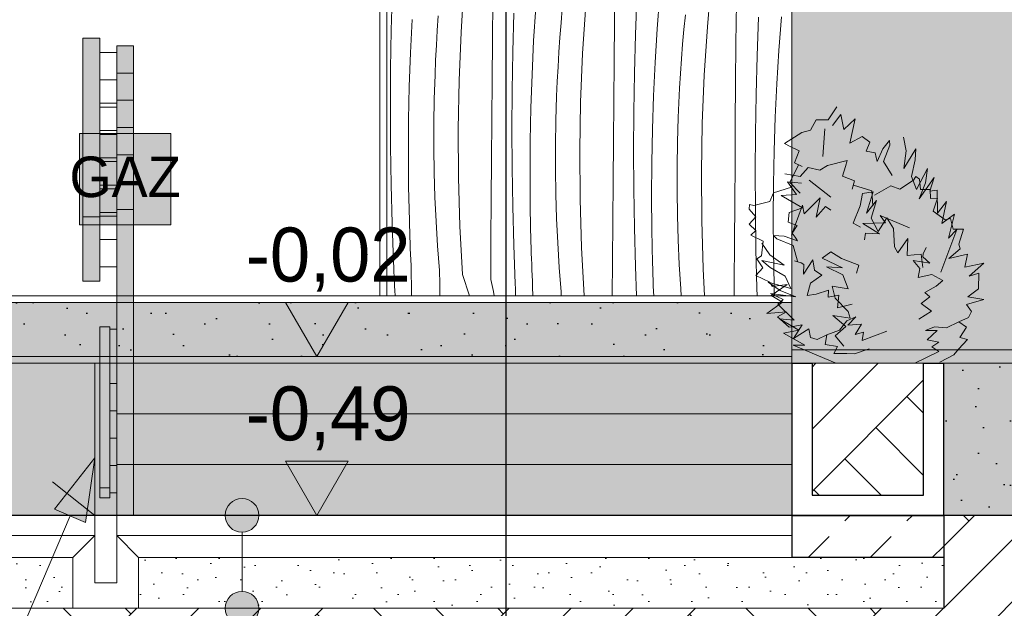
# Model space of a CAD drawing. Extents: x -366324 to -207045, y 68808 to 138616.
# Tile 53 of 170: x -303219 to -300302, y 78245 to 79986. Entities that reach past the tile are written whole.
import ezdxf

# ---------------------------------------------------------------- set-up
doc = ezdxf.new("R2010")
doc.units = 0
doc.header["$MEASUREMENT"] = 0
doc.linetypes.add('Dashed', pattern=[564.444447, 282.222223, -282.222223])
doc.linetypes.add('Przerywana', pattern=[320, 160, -160])
for name, color, linetype in [('A-Opisy', 7, 'Continuous'), ('Arch opisy', 7, 'Continuous'), ('Arch wymiary', 7, 'Continuous')]:
    doc.layers.add(name, color=color, linetype=linetype)
for name, color, linetype, lineweight in [('A-Opisy_Nr_Pióra__21', 7, 'Continuous', 9), ('Arch balustrady_Nr_Pióra__5', 7, 'Continuous', 13), ('Arch IS_Nr_Pióra__21', 7, 'Continuous', 9), ('Arch kolorystyka_Nr_Pióra__1', 7, 'Continuous', 25), ('Arch kolorystyka_Nr_Pióra__41', 7, 'Continuous', 15), ('Arch opisy_Nr_Pióra__1', 7, 'Continuous', 25), ('Arch opisy_Nr_Pióra__21', 7, 'Continuous', 9), ('Arch schody_Nr_Pióra__1', 7, 'Continuous', 25), ('Arch schody_Nr_Pióra__21', 7, 'Continuous', 9), ('Arch wymiary_Nr_Pióra__21', 7, 'Continuous', 9), ('arch wypelnienia_Nr_Pióra__100', 2, 'Continuous', 25), ('arch wypelnienia_Nr_Pióra__21', 7, 'Continuous', 9), ('Arch ściany zewnętrzne_Nr_Pióra__21', 7, 'Continuous', 9), ('INWENT TEREN_Nr_Pióra__1', 7, 'Continuous', 25)]:
    doc.layers.add(name, color=color, linetype=linetype, lineweight=lineweight)
for name, color, linetype, lineweight, true_color in [('Arch kolorystyka_Nr_Pióra__22', 7, 'Continuous', 9, 0x7f7f7f), ('Arch kolorystyka_Nr_Pióra__81', 7, 'Continuous', 9, 0x5d5d5d), ('Arch teren_Nr_Pióra__2', 7, 'Continuous', 13, 0x7f7f7f), ('arch wypelnienia_Nr_Pióra__2', 7, 'Continuous', 13, 0x7f7f7f), ('Arch zieleń_Nr_Pióra__4', 7, 'Continuous', 9, 0x029e21)]:
    doc.layers.add(name, color=color, linetype=linetype, lineweight=lineweight, true_color=true_color)
doc.styles.add('GENERATED_STYLE_1', font='txt')
doc.styles.add('GENERATED_STYLE_4', font='txt')
doc.dimstyles.new('GENERATED_STYLE__7', dxfattribs={"dimtxt": 0.18, "dimasz": 182.4, "dimexe": 0.18, "dimexo": 0.0625, "dimgap": 0.09, "dimtad": 0, "dimtih": 1, "dimtoh": 1, "dimdec": 4, "dimzin": 0, "dimdsep": 46, "dimcen": 0.09, "dimadec": 0, "dimazin": 0, "dimtfac": 1, "dimtdec": 4, "dimtmove": 0, "dimatfit": 3, "dimldrblk": 'ARROWHEAD_11', "dimfxl": 0, "dimtolj": 1, "dimtzin": 0, "dimarcsym": 0})
pattern_1 = [(45, (0, 0), (-275.77163, 275.77163), []), (45, (-91.9, 91.9), (-551.5433, 551.5433), []), (45, (-183.85, 183.85), (-551.5433, 551.5433), []), (135, (-275.77, 275.77), (91.92388, 91.92388), [390, -390])]
pattern_2 = [(45, (0, 200), (-63.63961, 63.63961), [0, -60, 0, -90]), (110, (200, 200), (84.572336, 30.781813), [0, -44, 0, -76])]
pattern_3 = [(45, (0, 300), (-95.459415, 95.459415), [0, -90, 0, -135]), (110, (300, 300), (126.858504, 46.17272), [0, -66, 0, -114])]

# ---------------------------------------------------------------- blocks, each defined once
blk = doc.blocks.new('*X14')
at = {"layer": 'Arch kolorystyka_Nr_Pióra__22', "linetype": 'Continuous'}
for p, q in [((-301911.4, 79949.4), (-301902.1, 80092.5)), ((-301457.1, 79980.5), (-301456, 80098.5)), ((-301181.7, 79965.5), (-301169.1, 80108.4)), ((-302118, 79955.2), (-302114.9, 80069.7)), ((-301818.3, 79926), (-301817.3, 80044)), ((-301394.5, 79942.6), (-301390.2, 80057)), ((-301330, 79959.1), (-301322.7, 80058)), ((-301096.9, 79917), (-301095.8, 80035)), ((-301757.8, 79891.7), (-301754.7, 80006.1)), ((-301696.3, 79923.7), (-301690.2, 80022.6)), ((-301615.1, 79977.4), (-301611.3, 80020.7)), ((-301551.2, 79885.9), (-301541.9, 80029)), ((-302061.2, 79888.2), (-302056.5, 79987.2)), ((-301981.7, 79954.1), (-301978.7, 79997.5)), ((-301618.5, 79934), (-301615.1, 79977.4)), ((-301458.1, 79862.5), (-301457.1, 79980.5)), ((-301251.1, 79957.2), (-301246.9, 80000.5)), ((-301034.3, 79879.1), (-301030, 79993.5)), ((-300969.8, 79895.6), (-300962.4, 79994.5)), ((-302119.9, 79840.8), (-302118, 79955.2)), ((-301984.3, 79910.6), (-301981.7, 79954.1)), ((-301917.2, 79806), (-301911.4, 79949.4)), ((-301336.1, 79860.2), (-301330, 79959.1)), ((-301254.9, 79913.9), (-301251.1, 79957.2)), ((-301191, 79822.3), (-301181.7, 79965.5)), ((-301819.3, 79808), (-301818.3, 79926)), ((-301701, 79824.7), (-301696.3, 79923.7)), ((-301621.5, 79890.5), (-301618.5, 79934)), ((-301397.6, 79828.2), (-301394.5, 79942.6)), ((-301097.9, 79799), (-301096.9, 79917)), ((-302064.5, 79789.1), (-302061.2, 79888.2)), ((-301986.6, 79867.1), (-301984.3, 79910.6)), ((-301759.7, 79777.3), (-301757.8, 79891.7)), ((-301624.1, 79847.1), (-301621.5, 79890.5)), ((-301258.3, 79870.5), (-301254.9, 79913.9)), ((-300975.9, 79796.7), (-300969.8, 79895.6)), ((-301988.4, 79823.7), (-301986.6, 79867.1)), ((-301557, 79742.5), (-301551.2, 79885.9)), ((-301459.1, 79744.5), (-301458.1, 79862.5)), ((-301340.8, 79761.1), (-301336.1, 79860.2)), ((-301261.3, 79827), (-301258.3, 79870.5)), ((-301037.4, 79764.7), (-301034.3, 79879.1)), ((-302120.6, 79726.3), (-302119.9, 79840.8)), ((-301626.4, 79803.6), (-301624.1, 79847.1)), ((-301399.5, 79713.7), (-301397.6, 79828.2)), ((-301990.6, 79751.2), (-301988.4, 79823.7)), ((-301919.7, 79662.6), (-301917.2, 79806)), ((-301820.2, 79689.9), (-301819.3, 79808)), ((-301704.3, 79725.6), (-301701, 79824.7)), ((-301628.2, 79760.1), (-301626.4, 79803.6)), ((-301263.9, 79783.6), (-301261.3, 79827)), ((-301196.8, 79679), (-301191, 79822.3)), ((-301098.9, 79680.9), (-301097.9, 79799)), ((-302066.5, 79690), (-302064.5, 79789.1)), ((-301760.4, 79662.8), (-301759.7, 79777.3)), ((-301266.2, 79740.1), (-301263.9, 79783.6)), ((-300980.6, 79697.6), (-300975.9, 79796.7)), ((-301991.7, 79678.8), (-301990.6, 79751.2)), ((-301630.4, 79687.7), (-301628.2, 79760.1)), ((-301559.5, 79599.1), (-301557, 79742.5)), ((-301460, 79626.4), (-301459.1, 79744.5)), ((-301344.1, 79662.1), (-301340.8, 79761.1)), ((-301039.3, 79650.2), (-301037.4, 79764.7)), ((-302120.1, 79611.8), (-302120.6, 79726.3)), ((-301706.3, 79626.5), (-301704.3, 79725.6)), ((-301400.2, 79599.3), (-301399.5, 79713.7)), ((-301268, 79696.6), (-301266.2, 79740.1)), ((-302067.2, 79590.8), (-302066.5, 79690)), ((-301821.1, 79571.9), (-301820.2, 79689.9)), ((-301631.5, 79615.3), (-301630.4, 79687.7)), ((-301270.2, 79624.2), (-301268, 79696.6)), ((-300983.9, 79598.6), (-300980.6, 79697.6)), ((-301991.7, 79606.4), (-301991.7, 79678.8)), ((-301918.9, 79519.2), (-301919.7, 79662.6)), ((-301759.9, 79548.3), (-301760.4, 79662.8)), ((-301346.1, 79562.9), (-301344.1, 79662.1)), ((-301199.3, 79535.6), (-301196.8, 79679)), ((-301099.8, 79562.9), (-301098.9, 79680.9)), ((-301707, 79527.3), (-301706.3, 79626.5)), ((-301460.9, 79508.4), (-301460, 79626.4)), ((-301271.3, 79551.8), (-301270.2, 79624.2)), ((-301040, 79535.8), (-301039.3, 79650.2)), ((-302118.4, 79497.4), (-302120.1, 79611.8)), ((-301990.6, 79533.9), (-301991.7, 79606.4)), ((-301631.5, 79542.8), (-301631.5, 79615.3)), ((-301558.7, 79455.6), (-301559.5, 79599.1)), ((-301399.7, 79484.8), (-301400.2, 79599.3)), ((-300985.9, 79499.4), (-300983.9, 79598.6)), ((-302066.5, 79491.7), (-302067.2, 79590.8)), ((-301822, 79453.9), (-301821.1, 79571.9)), ((-301758.2, 79433.9), (-301759.9, 79548.3)), ((-301630.4, 79470.4), (-301631.5, 79542.8)), ((-301346.8, 79463.8), (-301346.1, 79562.9)), ((-301271.3, 79479.3), (-301271.3, 79551.8)), ((-301100.7, 79444.9), (-301099.8, 79562.9)), ((-301988.5, 79461.5), (-301990.6, 79533.9)), ((-301914.6, 79375.8), (-301918.9, 79519.2)), ((-301706.3, 79428.2), (-301707, 79527.3)), ((-301461.8, 79390.4), (-301460.9, 79508.4)), ((-301198.5, 79392.1), (-301199.3, 79535.6)), ((-301039.5, 79421.3), (-301040, 79535.8)), ((-302115.4, 79382.9), (-302118.4, 79497.4)), ((-302064.4, 79392.6), (-302066.5, 79491.7)), ((-301398, 79370.3), (-301399.7, 79484.8)), ((-301270.2, 79406.9), (-301271.3, 79479.3)), ((-300986.6, 79400.3), (-300985.9, 79499.4)), ((-301985.2, 79389.1), (-301988.5, 79461.5)), ((-301822.8, 79335.8), (-301822, 79453.9)), ((-301628.3, 79398), (-301630.4, 79470.4)), ((-301554.4, 79312.2), (-301558.7, 79455.6)), ((-301346.1, 79364.7), (-301346.8, 79463.8)), ((-301755.2, 79319.4), (-301758.2, 79433.9)), ((-301704.2, 79329.1), (-301706.3, 79428.2)), ((-301101.6, 79326.8), (-301100.7, 79444.9)), ((-301037.8, 79306.8), (-301039.5, 79421.3)), ((-302063.9, 79375.9), (-302064.4, 79392.6)), ((-301625, 79325.6), (-301628.3, 79398)), ((-301462.6, 79272.3), (-301461.8, 79390.4)), ((-301268.1, 79334.5), (-301270.2, 79406.9)), ((-301194.2, 79248.7), (-301198.5, 79392.1)), ((-300985.9, 79301.2), (-300986.6, 79400.3)), ((-302111.3, 79268.5), (-302115.4, 79382.9)), ((-302063.4, 79359.3), (-302063.9, 79375.9)), ((-301980.9, 79316.8), (-301985.2, 79389.1)), ((-301906.9, 79232.5), (-301914.6, 79375.8)), ((-301395, 79255.9), (-301398, 79370.3)), ((-301344, 79265.6), (-301346.1, 79364.7)), ((-302062.9, 79342.6), (-302063.4, 79359.3)), ((-302062.3, 79326), (-302062.9, 79342.6)), ((-301823.5, 79217.8), (-301822.8, 79335.8)), ((-301264.8, 79262.1), (-301268.1, 79334.5)), ((-302061.7, 79309.3), (-302062.3, 79326)), ((-302061, 79292.7), (-302061.7, 79309.3)), ((-301975.4, 79244.6), (-301980.9, 79316.8)), ((-301751.1, 79205), (-301755.2, 79319.4)), ((-301703.7, 79312.4), (-301704.2, 79329.1)), ((-301703.2, 79295.8), (-301703.7, 79312.4)), ((-301620.7, 79253.3), (-301625, 79325.6)), ((-301546.8, 79169.6), (-301554.4, 79312.2)), ((-301102.4, 79208.8), (-301101.6, 79326.8)), ((-301034.8, 79192.4), (-301037.8, 79306.8)), ((-302060.3, 79276.1), (-302061, 79292.7)), ((-302059.5, 79259.4), (-302060.3, 79276.1)), ((-301702.7, 79279.1), (-301703.2, 79295.8)), ((-301702.1, 79262.5), (-301702.7, 79279.1)), ((-300983.8, 79202), (-300985.9, 79301.2)), ((-302110.7, 79254.5), (-302111.3, 79268.5)), ((-302110.1, 79240.5), (-302110.7, 79254.5)), ((-302058.5, 79173.7), (-302059.5, 79259.4)), ((-301974.6, 79204.6), (-301975.4, 79244.6)), ((-301701.4, 79245.8), (-301702.1, 79262.5)), ((-301700.8, 79229.2), (-301701.4, 79245.8)), ((-301615.2, 79181.1), (-301620.7, 79253.3)), ((-301463.2, 79169.6), (-301462.6, 79272.3)), ((-301391.9, 79169.6), (-301395, 79255.9)), ((-301343.5, 79248.9), (-301344, 79265.6)), ((-301343, 79232.3), (-301343.5, 79248.9)), ((-301260.5, 79189.8), (-301264.8, 79262.1)), ((-301190, 79169.6), (-301194.2, 79248.7)), ((-302109.5, 79226.5), (-302110.1, 79240.5)), ((-302108.8, 79212.5), (-302109.5, 79226.5)), ((-301906.9, 79232.5), (-301886.6, 79169.6)), ((-301823.5, 79217.8), (-301815.4, 79181.9)), ((-301700.1, 79212.5), (-301700.8, 79229.2)), ((-301342.5, 79215.6), (-301343, 79232.3)), ((-301341.9, 79199), (-301342.5, 79215.6)), ((-302108.2, 79198.4), (-302108.8, 79212.5)), ((-302107.5, 79184.4), (-302108.2, 79198.4)), ((-301973.7, 79169.6), (-301974.6, 79204.6)), ((-301750.5, 79191), (-301751.1, 79205)), ((-301749.9, 79177), (-301750.5, 79191)), ((-301699.3, 79195.9), (-301700.1, 79212.5)), ((-301699, 79169.6), (-301699.3, 79195.9)), ((-301341.2, 79182.3), (-301341.9, 79199)), ((-301258.9, 79169.6), (-301260.5, 79189.8)), ((-301102.6, 79169.6), (-301102.4, 79208.8)), ((-301034, 79169.6), (-301034.8, 79192.4)), ((-300983.3, 79185.4), (-300983.8, 79202)), ((-302106.8, 79170.4), (-302107.5, 79184.4)), ((-302106.7, 79169.6), (-302106.8, 79170.4)), ((-302058.4, 79169.6), (-302058.5, 79173.7)), ((-301815.4, 79181.9), (-301812.8, 79169.6)), ((-301749.6, 79169.6), (-301749.9, 79177)), ((-301615, 79169.6), (-301615.2, 79181.1)), ((-301340.7, 79169.6), (-301341.2, 79182.3)), ((-300982.8, 79169.6), (-300983.3, 79185.4))]:
    blk.add_line(p, q, dxfattribs=at)
blk = doc.blocks.new('Wypełnienie_7')
at = {"layer": 'Arch kolorystyka_Nr_Pióra__22', "linetype": 'Dashed'}
blk.add_blockref('*X14', (0, 0), dxfattribs=at)
blk = doc.blocks.new('Linia_10', base_point=(-302560.1, 78519.6))
at = {"layer": 'Arch opisy_Nr_Pióra__21', "linetype": 'Continuous'}
for points in [[(-302510.1, 78519.6), (-302513.9, 78538.7), (-302524.8, 78554.9), (-302541, 78565.8), (-302560.1, 78569.6), (-302579.2, 78565.8), (-302595.5, 78554.9), (-302606.3, 78538.7), (-302610.1, 78519.6), (-302606.3, 78500.4), (-302595.5, 78484.2), (-302579.2, 78473.4), (-302560.1, 78469.6), (-302541, 78473.4), (-302524.8, 78484.2), (-302513.9, 78500.4)], [(-302510.1, 78244.6), (-302513.9, 78263.7), (-302524.8, 78279.9), (-302541, 78290.8), (-302560.1, 78294.6), (-302579.2, 78290.8), (-302595.5, 78279.9), (-302606.3, 78263.7), (-302610.1, 78244.6), (-302606.3, 78225.4), (-302595.5, 78209.2), (-302579.2, 78198.4), (-302560.1, 78194.6), (-302541, 78198.4), (-302524.8, 78209.2), (-302513.9, 78225.4)]]:
    blk.add_hatch(color=256, dxfattribs=at).paths.add_polyline_path(points, flags=0)
blk.add_line((-302560.1, 78469.6), (-302560.1, 78294.6), dxfattribs=at)
for centre in [(-302560.1, 78519.6), (-302560.1, 78244.6)]:
    blk.add_circle(centre, 50, dxfattribs=at)
blk = doc.blocks.new('Linia_20', base_point=(-303781.9, 76844.1))
at = {"layer": 'A-Opisy_Nr_Pióra__21', "linetype": 'Continuous'}
blk.add_hatch(color=256, dxfattribs=at).paths.add_polyline_path([(-302996.4, 78690), (-303023.5, 78498.8), (-303115.5, 78537.9)], flags=0)
for p, q in [((-302996.4, 78690), (-303115.5, 78537.9)), ((-302996.4, 78690), (-303023.5, 78498.8)), ((-303781.9, 76844.1), (-303069.5, 78518.3)), ((-303023.5, 78498.8), (-303115.5, 78537.9))]:
    blk.add_line(p, q, dxfattribs=at)
blk = doc.blocks.new('Wymiary_7', base_point=(-302338.6, 78989.6))
at = {"layer": 'Arch wymiary_Nr_Pióra__21', "linetype": 'Continuous'}
blk.add_hatch(color=256, dxfattribs=at).paths.add_polyline_path([(-302338.6, 78989.6), (-302431.4, 79149.6), (-302245.8, 79149.6)], flags=0)
for p, q in [((-302338.6, 78989.6), (-302431.4, 79149.6)), ((-302431.4, 79149.6), (-302245.8, 79149.6)), ((-302245.8, 79149.6), (-302338.6, 78989.6)), ((-302338.6, 78989.6), (-302458.6, 78989.6)), ((-302338.6, 78989.6), (-302218.6, 78989.6))]:
    blk.add_line(p, q, dxfattribs=at)
at = {"layer": 'Arch wymiary_Nr_Pióra__21', "insert": (-302548.7, 79181.6), "char_height": 160, "attachment_point": 7, "style": 'GENERATED_STYLE_1'}
blk.add_mtext('{-0,02}', dxfattribs=at)
blk = doc.blocks.new('Wymiary_8', base_point=(-302338.6, 78519.6))
at = {"layer": 'Arch wymiary_Nr_Pióra__21', "linetype": 'Continuous'}
blk.add_hatch(color=256, dxfattribs=at).paths.add_polyline_path([(-302338.6, 78519.6), (-302431.4, 78679.6), (-302245.8, 78679.6)], flags=0)
for p, q in [((-302338.6, 78519.6), (-302431.4, 78679.6)), ((-302431.4, 78679.6), (-302245.8, 78679.6)), ((-302245.8, 78679.6), (-302338.6, 78519.6)), ((-302338.6, 78519.6), (-302458.6, 78519.6)), ((-302338.6, 78519.6), (-302218.6, 78519.6))]:
    blk.add_line(p, q, dxfattribs=at)
at = {"layer": 'Arch wymiary_Nr_Pióra__21', "insert": (-302548.7, 78711.6), "char_height": 160, "attachment_point": 7, "style": 'GENERATED_STYLE_1'}
blk.add_mtext('{-0,49}', dxfattribs=at)
blk = doc.blocks.new('ARROWHEAD_11')
at = {"color": 0, "linetype": 'Continuous', "lineweight": 0}
blk.add_line((0, 0), (-1, 0), dxfattribs=at)
at = {"color": 0, "linetype": 'Continuous', "lineweight": 0, "const_width": 0.25, "flags": 128}
blk.add_lwpolyline([(-0.125, 0, 1), (0.125, 0, 1)], format="xyb", close=True, dxfattribs=at)

msp = doc.modelspace()

# ---------------------------------------------------------------- hatches: boundary and pattern name
at = {"layer": 'Arch kolorystyka_Nr_Pióra__1', "linetype": 'Continuous'}
h = msp.add_hatch(dxfattribs=at)
h.set_pattern_fill('Carpet', color=256, style=0, pattern_type=2)
h.set_pattern_definition(pattern_3)
h.paths.add_polyline_path([(-300931.4, 78989.6), (-300931.4, 79149.6), (-304661.4, 79149.6), (-304661.4, 78989.6)], flags=0)
h = msp.add_hatch(dxfattribs=at)
h.set_pattern_fill('Carpet', color=256, style=0, pattern_type=2)
h.set_pattern_definition(pattern_3)
h.paths.add_polyline_path([(-300481.4, 78969.6), (-300481.4, 78809.6), (-300481.4, 78519.6), (-297501.4, 78519.6), (-297501.4, 78959.6), (-297366.4, 78959.6), (-297301.4, 78959.6), (-297301.4, 79009.6), (-297546.4, 79009.6), (-297546.4, 78608.8, -0.810981), (-297656.4, 78608.8), (-297656.4, 78809.6), (-297656.4, 78969.6), (-297656.4, 79009.6), (-297901.4, 79009.6), (-297901.4, 78969.6)], flags=0)
at = {"layer": 'Arch kolorystyka_Nr_Pióra__41', "linetype": 'Continuous', "lineweight": 0, "true_color": 0x000000}
for points in [[(-303031.4, 79212.8), (-302981.4, 79212.8), (-302981.4, 79931.3), (-303031.4, 79931.3)], [(-302931.4, 79909.2), (-302881.4, 79909.2), (-302881.4, 78519.6), (-302931.4, 78519.6)], [(-302981.4, 78571.5), (-302951.4, 78571.5), (-302951.4, 79077.9), (-302981.4, 79077.9)]]:
    msp.add_hatch(color=18, dxfattribs=at).paths.add_polyline_path(points, flags=0)
at = {"layer": 'Arch kolorystyka_Nr_Pióra__41', "linetype": 'Continuous'}
msp.add_hatch(color=256, dxfattribs=at).paths.add_polyline_path([(-300931.4, 78969.6), (-297901.4, 78969.6), (-297901.4, 79009.6), (-300931.4, 79009.6)], flags=0)
at = {"layer": 'Arch kolorystyka_Nr_Pióra__81', "linetype": 'Continuous'}
msp.add_hatch(color=256, dxfattribs=at).paths.add_polyline_path([(-298501.4, 79009.6), (-298501.4, 81409.6), (-300931.4, 81409.6), (-300931.4, 79009.6)], flags=0)
at = {"layer": 'Arch kolorystyka_Nr_Pióra__81', "linetype": 'Continuous', "lineweight": 0, "true_color": 0x454545}
for points in [[(-300931.4, 78989.6), (-300931.4, 79149.6), (-304661.4, 79149.6), (-304661.4, 78989.6)], [(-300481.4, 78809.6), (-300481.4, 78519.6), (-297501.4, 78519.6), (-297501.4, 78959.6), (-297366.4, 78959.6), (-297301.4, 78959.6), (-297301.4, 79009.6), (-297546.4, 79009.6), (-297546.4, 78608.8, -0.810981), (-297656.4, 78608.8), (-297656.4, 78809.6), (-297656.4, 78969.6), (-297656.4, 79009.6), (-297901.4, 79009.6), (-297901.4, 78969.6), (-300481.4, 78969.6)], [(-302996.4, 78519.6), (-302931.4, 78519.6), (-302931.4, 78969.6), (-302996.4, 78969.6)]]:
    msp.add_hatch(color=250, dxfattribs=at).paths.add_polyline_path(points, flags=0)
at = {"layer": 'Arch kolorystyka_Nr_Pióra__81', "linetype": 'Continuous', "lineweight": 0, "true_color": 0x171717}
for points in [[(-304196.4, 78519.6), (-304196.4, 78969.6), (-304646.4, 78969.6), (-304646.4, 78519.6), (-306146.4, 78519.6), (-306146.4, 78989.6), (-302996.4, 78989.6), (-302996.4, 78519.6)], [(-302996.4, 78989.6), (-302996.4, 78969.6), (-302931.4, 78969.6), (-302931.4, 78519.6), (-300931.4, 78519.6), (-300931.4, 78989.6), (-302931.4, 78989.6)]]:
    msp.add_hatch(color=250, dxfattribs=at).paths.add_polyline_path(points, flags=0)
at = {"layer": 'Arch teren_Nr_Pióra__2', "linetype": 'Continuous'}
h = msp.add_hatch(dxfattribs=at)
h.set_pattern_fill('Earth', color=256, style=0, pattern_type=2)
h.set_pattern_definition(pattern_1)
h.paths.add_polyline_path([(-300541.4, 78969.6), (-300871.4, 78969.6), (-300871.4, 78579.6), (-300541.4, 78579.6)], flags=0)
h = msp.add_hatch(dxfattribs=at)
h.set_pattern_fill('Earth', color=256, style=0, pattern_type=2)
h.set_pattern_definition(pattern_1)
h.paths.add_polyline_path([(-300481.4, 77719.6), (-291391.4, 77719.6), (-291391.4, 78519.6), (-300481.4, 78519.6)], flags=0)
h = msp.add_hatch(dxfattribs=at)
h.set_pattern_fill('Earth', color=256, style=0, pattern_type=2)
h.set_pattern_definition(pattern_1)
h.paths.add_polyline_path([(-306276.4, 77719.6), (-300481.4, 77719.6), (-300481.4, 78244.6), (-306276.4, 78244.6)], flags=0)
at = {"layer": 'arch wypelnienia_Nr_Pióra__100', "linetype": 'Continuous', "lineweight": 0, "true_color": 0xbfbf00}
msp.add_hatch(color=52, dxfattribs=at).paths.add_polyline_path([(-302771.4, 79649.6), (-303041.4, 79649.6), (-303041.4, 79379.6), (-302771.4, 79379.6)], flags=0)
at = {"layer": 'arch wypelnienia_Nr_Pióra__2', "linetype": 'Continuous'}
h = msp.add_hatch(dxfattribs=at)
h.set_pattern_fill('Cut_Stone', color=256, style=0, pattern_type=2)
h.set_pattern_definition(pattern_2)
h.paths.add_polyline_path([(-303061.4, 78394.6), (-303061.4, 78244.6), (-304196.4, 78244.6), (-304196.4, 78394.6)], flags=0)
h = msp.add_hatch(dxfattribs=at)
h.set_pattern_fill('Cut_Stone', color=256, style=0, pattern_type=2)
h.set_pattern_definition(pattern_2)
h.paths.add_polyline_path([(-302866.4, 78394.6), (-302866.4, 78244.6), (-300931.4, 78244.6), (-300931.4, 78394.6)], flags=0)
at = {"layer": 'arch wypelnienia_Nr_Pióra__21', "linetype": 'Continuous'}
h = msp.add_hatch(dxfattribs=at)
h.set_pattern_fill('Dashed', color=256, style=0, pattern_type=2)
h.set_pattern_definition([(45, (0, 0), (-183.84776, 183.84776), [195, -65]), (45, (1e-14, 183.85), (-183.84776, 183.84776), [195, -65])])
h.paths.add_polyline_path([(-300931.4, 78394.6), (-300481.4, 78394.6), (-300481.4, 78519.6), (-300931.4, 78519.6)], flags=0)
h = msp.add_hatch(dxfattribs=at)
h.set_pattern_fill('Cut_Stone', color=256, style=0, pattern_type=2)
h.set_pattern_definition(pattern_2)
h.paths.add_polyline_path([(-300931.4, 78244.6), (-300481.4, 78244.6), (-300481.4, 78394.6), (-300931.4, 78394.6)], flags=0)

# ---------------------------------------------------------------- linework, layer by layer
at = {"layer": 'Arch balustrady_Nr_Pióra__5', "linetype": 'Continuous'}
for p, q in [((-303031.4, 79212.8), (-303031.4, 79931.3)), ((-303031.4, 79931.3), (-302981.4, 79931.3)), ((-302981.4, 79931.3), (-302981.4, 79212.8)), ((-302981.4, 79889.2), (-302931.4, 79889.2)), ((-302881.4, 79909.2), (-302931.4, 79909.2)), ((-302931.4, 79909.2), (-302931.4, 79424.8)), ((-302881.4, 79424.8), (-302881.4, 79909.2)), ((-302881.4, 79828.5), (-302931.4, 79828.5)), ((-302981.4, 79808.5), (-302931.4, 79808.5)), ((-302881.4, 79747.8), (-302931.4, 79747.8)), ((-302981.4, 79739.2), (-302931.4, 79739.2)), ((-302981.4, 79727.8), (-302931.4, 79727.8)), ((-302981.4, 79658.5), (-302931.4, 79658.5)), ((-302881.4, 79667), (-302931.4, 79667)), ((-302981.4, 79647), (-302931.4, 79647)), ((-302981.4, 79577.8), (-302931.4, 79577.8)), ((-302981.4, 79566.3), (-302931.4, 79566.3)), ((-302881.4, 79586.3), (-302931.4, 79586.3)), ((-302981.4, 79497), (-302931.4, 79497)), ((-302981.4, 79485.6), (-302931.4, 79485.6)), ((-302881.4, 79505.6), (-302931.4, 79505.6)), ((-302881.4, 79424.8), (-302931.4, 79424.8)), ((-302931.4, 79424.8), (-302931.4, 78519.6)), ((-302881.4, 78519.6), (-302881.4, 79424.8)), ((-303031.4, 79402.8), (-302981.4, 79402.8)), ((-302981.4, 79416.3), (-302931.4, 79416.3)), ((-302981.4, 79404.8), (-302931.4, 79404.8)), ((-302981.4, 79335.6), (-302931.4, 79335.6)), ((-302981.4, 79254.8), (-302931.4, 79254.8)), ((-302981.4, 79212.8), (-303031.4, 79212.8)), ((-302981.4, 78571.5), (-302981.4, 79077.9)), ((-302981.4, 79077.9), (-302951.4, 79077.9)), ((-302951.4, 79077.9), (-302951.4, 78571.5)), ((-302951.4, 79070.9), (-302931.4, 79070.9)), ((-302951.4, 78990.1), (-302931.4, 78990.1)), ((-302951.4, 78909.4), (-302931.4, 78909.4)), ((-302951.4, 78828.7), (-302931.4, 78828.7)), ((-302951.4, 78747.9), (-302931.4, 78747.9)), ((-302951.4, 78667.2), (-302931.4, 78667.2)), ((-302981.4, 78601.5), (-302951.4, 78601.5)), ((-302951.4, 78586.5), (-302931.4, 78586.5)), ((-302951.4, 78571.5), (-302981.4, 78571.5)), ((-302931.4, 78519.6), (-302881.4, 78519.6))]:
    msp.add_line(p, q, dxfattribs=at)
at = {"layer": 'Arch IS_Nr_Pióra__21', "linetype": 'Continuous'}
for p, q in [((-303041.4, 79379.6), (-303041.4, 79649.6)), ((-303041.4, 79649.6), (-302771.4, 79649.6)), ((-302771.4, 79649.6), (-302771.4, 79379.6)), ((-302771.4, 79379.6), (-303041.4, 79379.6))]:
    msp.add_line(p, q, dxfattribs=at)
at = {"layer": 'Arch schody_Nr_Pióra__1', "linetype": 'Continuous'}
for p, q in [((-300931.4, 78969.6), (-300871.4, 78969.6)), ((-300931.4, 78969.6), (-300931.4, 78519.6)), ((-300871.4, 78969.6), (-300871.4, 78579.6)), ((-300541.4, 78579.6), (-300541.4, 78969.6)), ((-300541.4, 78969.6), (-300481.4, 78969.6)), ((-300481.4, 78519.6), (-300481.4, 78969.6)), ((-300871.4, 78579.6), (-300541.4, 78579.6)), ((-300931.4, 78519.6), (-300481.4, 78519.6)), ((-300931.4, 78519.6), (-300931.4, 78394.6)), ((-300481.4, 78519.6), (-300481.4, 78244.6)), ((-300481.4, 78394.6), (-300931.4, 78394.6))]:
    msp.add_line(p, q, dxfattribs=at)
at = {"layer": 'Arch schody_Nr_Pióra__21', "linetype": 'Continuous'}
for p, q in [((-304661.4, 79169.6), (-300931.4, 79169.6)), ((-304661.4, 79149.6), (-300931.4, 79149.6)), ((-304646.4, 78989.6), (-300931.4, 78989.6)), ((-300931.4, 78989.6), (-300931.4, 78519.6)), ((-302931.4, 78969.6), (-304196.4, 78969.6)), ((-302996.4, 78969.6), (-302996.4, 78519.6)), ((-302931.4, 78969.6), (-300481.4, 78969.6)), ((-302931.4, 78969.6), (-302931.4, 78519.6)), ((-300871.4, 78969.6), (-300541.4, 78969.6)), ((-300481.4, 78969.6), (-300481.4, 78519.6)), ((-302931.4, 78819.6), (-300931.4, 78819.6)), ((-302931.4, 78669.6), (-300931.4, 78669.6)), ((-304196.4, 78519.6), (-302996.4, 78519.6)), ((-302996.4, 78519.6), (-302931.4, 78519.6)), ((-302996.4, 78319.6), (-302996.4, 78519.6)), ((-302931.4, 78519.6), (-302996.4, 78519.6)), ((-302996.4, 78519.6), (-302996.4, 78319.6)), ((-302931.4, 78519.6), (-302931.4, 78319.6)), ((-301431.4, 78519.6), (-302931.4, 78519.6)), ((-302931.4, 78319.6), (-302931.4, 78519.6)), ((-304196.4, 78459.6), (-302996.4, 78459.6)), ((-303061.4, 78394.6), (-302996.4, 78459.6)), ((-303061.4, 78394.6), (-302996.4, 78459.6)), ((-302866.4, 78394.6), (-302931.4, 78459.6)), ((-300931.4, 78459.6), (-302931.4, 78459.6)), ((-302866.4, 78394.6), (-302931.4, 78459.6)), ((-304196.4, 78394.6), (-303061.4, 78394.6)), ((-303061.4, 78244.6), (-303061.4, 78394.6)), ((-303061.4, 78244.6), (-303061.4, 78394.6)), ((-302996.4, 78369.6), (-302996.4, 78394.6)), ((-302931.4, 78369.6), (-302931.4, 78394.6)), ((-302866.4, 78244.6), (-302866.4, 78394.6)), ((-300931.4, 78394.6), (-302866.4, 78394.6)), ((-302866.4, 78244.6), (-302866.4, 78394.6)), ((-302931.4, 78319.6), (-302996.4, 78319.6)), ((-302996.4, 78319.6), (-302931.4, 78319.6)), ((-304196.4, 78244.6), (-303061.4, 78244.6)), ((-302866.4, 78244.6), (-303061.4, 78244.6)), ((-303061.4, 78244.6), (-302866.4, 78244.6)), ((-300931.4, 78244.6), (-302866.4, 78244.6)), ((-300481.4, 78244.6), (-300931.4, 78244.6))]:
    msp.add_line(p, q, dxfattribs=at)
at = {"layer": 'Arch schody_Nr_Pióra__21', "linetype": 'Przerywana'}
msp.add_line((-302996.4, 78519.6), (-303563.9, 78969.6), dxfattribs=at)
at = {"layer": 'Arch zieleń_Nr_Pióra__4', "linetype": 'Continuous'}
for p, q in [((-300798.4, 79728.1), (-300823.8, 79689.8)), ((-300859.1, 79690.2), (-300876.3, 79659.9)), ((-300823.8, 79689.8), (-300859.1, 79690.2)), ((-300786.7, 79706.3), (-300811.4, 79673.5)), ((-300777.3, 79661.9), (-300786.7, 79706.3)), ((-300743.9, 79692.7), (-300777.3, 79661.9)), ((-300759.9, 79621.4), (-300743.9, 79692.7)), ((-300876.3, 79659.9), (-300901.9, 79652.6)), ((-300840, 79581.5), (-300834, 79663.1)), ((-300901.9, 79652.6), (-300952.8, 79619.8)), ((-300723.5, 79641.2), (-300759.9, 79621.4)), ((-300700.1, 79624.4), (-300723.5, 79641.2)), ((-300711.6, 79597.7), (-300700.1, 79624.4)), ((-300642, 79628.7), (-300661.9, 79604.6)), ((-300641.3, 79615.1), (-300642, 79628.7)), ((-300593, 79598), (-300601.1, 79638.5)), ((-300952.8, 79619.8), (-300936.2, 79611.6)), ((-300936.2, 79611.6), (-300909.8, 79598.8)), ((-300909.8, 79598.8), (-300923.8, 79562.8)), ((-300685, 79592.9), (-300711.6, 79597.7)), ((-300661.9, 79604.6), (-300678.5, 79566.7)), ((-300659.6, 79566.3), (-300641.3, 79615.1)), ((-300563.7, 79603.8), (-300599.2, 79546)), ((-300599.2, 79546), (-300593, 79598)), ((-300566.1, 79571.8), (-300563.7, 79603.8)), ((-300826.1, 79554.6), (-300767.4, 79569.6)), ((-300767.4, 79569.6), (-300772.7, 79551.8)), ((-300682.1, 79578.4), (-300685, 79592.9)), ((-300678.5, 79566.7), (-300682.1, 79578.4)), ((-300634, 79524.9), (-300659.6, 79566.3)), ((-300576.9, 79521.9), (-300566.1, 79571.8)), ((-300912.2, 79557.2), (-300937.1, 79505.1)), ((-300923.8, 79562.8), (-300900.6, 79551.7)), ((-300906.5, 79522.6), (-300882.7, 79548.7)), ((-300882.7, 79548.7), (-300848.9, 79540.7)), ((-300848.9, 79540.7), (-300826.1, 79554.6)), ((-300772.7, 79551.8), (-300781.3, 79523.7)), ((-300530, 79546.5), (-300562.1, 79484.2)), ((-300535.7, 79503.9), (-300530, 79546.5)), ((-300951.9, 79530.1), (-300906.5, 79522.6)), ((-300816.1, 79460.9), (-300880, 79511.9)), ((-300781.3, 79523.7), (-300745.4, 79509.5)), ((-300745.4, 79509.5), (-300753, 79484.9)), ((-300611.9, 79485.2), (-300571.5, 79511.5)), ((-300562.1, 79484.2), (-300576.9, 79521.9)), ((-300571.5, 79511.5), (-300564.5, 79522.5)), ((-300564.5, 79522.5), (-300553.4, 79514.6)), ((-300510, 79519.1), (-300554, 79456.7)), ((-300553.4, 79514.6), (-300550.7, 79484.2)), ((-300522.3, 79478.7), (-300510, 79519.1)), ((-300932.9, 79490.4), (-300985.9, 79473.9)), ((-300917.7, 79469.6), (-300943.8, 79506.7)), ((-300943.8, 79506.7), (-300903, 79502.4)), ((-300937.1, 79505.1), (-300906.4, 79472.7)), ((-300749.2, 79497.2), (-300694, 79480)), ((-300694, 79480), (-300691.2, 79435.4)), ((-300686.1, 79466.8), (-300638, 79494.5)), ((-300638, 79494.5), (-300611.9, 79485.2)), ((-300554, 79456.7), (-300535.7, 79503.9)), ((-300550.7, 79484.2), (-300521.3, 79484.1)), ((-300501.2, 79481.5), (-300522.3, 79478.7)), ((-300521.3, 79484.1), (-300520.9, 79457.1)), ((-300499.8, 79413.8), (-300501.2, 79481.5)), ((-300985.9, 79473.9), (-300996.9, 79448.5)), ((-300963, 79466.1), (-300917.7, 79469.6)), ((-300899.8, 79429.3), (-300963, 79466.1)), ((-300847.8, 79459.4), (-300895.1, 79411.8)), ((-300859.3, 79401.8), (-300847.8, 79459.4)), ((-300729.3, 79435.1), (-300722, 79471.9)), ((-300722, 79471.9), (-300690.8, 79477.3)), ((-300690.8, 79477.3), (-300710.7, 79413.5)), ((-300710.7, 79413.5), (-300680.6, 79450.9)), ((-300680.6, 79450.9), (-300696.1, 79398.7)), ((-300520.9, 79457.1), (-300500.4, 79458.1)), ((-300500.4, 79458.1), (-300512.4, 79419.4)), ((-301056.4, 79439.2), (-301058.2, 79425.6)), ((-301058.2, 79425.6), (-301037.8, 79402.9)), ((-301043.6, 79436.8), (-301056.4, 79439.2)), ((-300996.9, 79448.5), (-301043.6, 79436.8)), ((-300939.2, 79416.1), (-300899.8, 79429.3)), ((-300899.9, 79437.3), (-300932.5, 79348.8)), ((-300895.1, 79411.8), (-300899.9, 79437.3)), ((-300832.2, 79433.4), (-300859.3, 79401.8)), ((-300816.2, 79422.8), (-300832.2, 79433.4)), ((-300749.7, 79384.3), (-300729.3, 79435.1)), ((-300473.3, 79448), (-300499.8, 79413.8)), ((-300487.6, 79383), (-300473.3, 79448)), ((-301037.8, 79402.9), (-301057.7, 79381.4)), ((-300942.7, 79387.5), (-300939.2, 79416.1)), ((-300696.1, 79398.7), (-300676.1, 79359.6)), ((-300676.1, 79359.6), (-300650.3, 79399.8)), ((-300654.3, 79385.7), (-300669.7, 79406.6)), ((-300669.7, 79406.6), (-300582.7, 79370.2)), ((-300650.3, 79399.8), (-300629.9, 79368.9)), ((-300512.4, 79419.4), (-300477.3, 79393.8)), ((-300449.7, 79410.8), (-300487.6, 79383)), ((-300477.3, 79393.8), (-300461.7, 79398)), ((-300467.3, 79339.9), (-300449.7, 79410.8)), ((-300461.7, 79398), (-300453.9, 79367)), ((-301057.7, 79381.4), (-301038.2, 79362.7)), ((-301038.2, 79362.7), (-301052.9, 79348.3)), ((-300915.4, 79377.7), (-300942.7, 79387.5)), ((-300930, 79355), (-300915.4, 79377.7)), ((-300728, 79372.9), (-300749.7, 79384.3)), ((-300721.4, 79383.4), (-300654.3, 79385.7)), ((-300671.3, 79352.6), (-300721.4, 79383.4)), ((-300629.9, 79368.9), (-300627.1, 79314.1)), ((-300490.1, 79238.8), (-300443.1, 79365.6)), ((-300443.1, 79365.6), (-300467.3, 79339.9)), ((-300453.9, 79367), (-300423.3, 79366.4)), ((-300423.3, 79366.4), (-300437, 79322.4)), ((-301052.9, 79348.3), (-301016.4, 79330.7)), ((-300976, 79338.1), (-300985.4, 79347.8)), ((-300985.4, 79347.8), (-300954.3, 79346)), ((-300927.7, 79318.3), (-300976, 79338.1)), ((-300954.3, 79346), (-300915.1, 79332.4)), ((-300921.3, 79343), (-300930, 79355)), ((-300915.1, 79332.4), (-300921.3, 79343)), ((-300716, 79335.3), (-300712.9, 79354.3)), ((-300712.9, 79354.3), (-300671.3, 79352.6)), ((-300617.1, 79296), (-300588.1, 79338.8)), ((-300588.1, 79338.8), (-300590.2, 79288.4)), ((-301016.4, 79330.7), (-301021.5, 79287.7)), ((-300996.3, 79291), (-301020.5, 79324.6)), ((-300914.8, 79271.4), (-300927.7, 79318.3)), ((-300627.1, 79314.1), (-300617.1, 79296)), ((-300542.7, 79293.4), (-300533.6, 79312)), ((-300433, 79308.8), (-300466.5, 79279.9)), ((-300437, 79322.4), (-300433, 79308.8)), ((-301021.5, 79287.7), (-301035.2, 79279.1)), ((-301035.2, 79279.1), (-301017.8, 79252.3)), ((-300954, 79260.2), (-300996.3, 79291)), ((-300868.9, 79275.7), (-300896.9, 79233.5)), ((-300864.7, 79244.7), (-300868.9, 79275.7)), ((-300816.1, 79299.7), (-300841.3, 79280.5)), ((-300841.3, 79280.5), (-300781, 79251.8)), ((-300784.2, 79280.1), (-300816.1, 79299.7)), ((-300733.1, 79260.4), (-300784.2, 79280.1)), ((-300590.2, 79288.4), (-300548, 79292.8)), ((-300552.6, 79249.7), (-300572.4, 79273.9)), ((-300572.4, 79273.9), (-300522.4, 79265.6)), ((-300548, 79292.8), (-300543.6, 79253.5)), ((-300543.4, 79284.5), (-300542.7, 79293.4)), ((-300522.4, 79265.6), (-300543.4, 79284.5)), ((-300466.5, 79279.9), (-300411.2, 79292.7)), ((-300411.2, 79292.7), (-300419.4, 79254.2)), ((-301017.8, 79252.3), (-301038.2, 79229.4)), ((-300995.4, 79253.5), (-301020.5, 79273.5)), ((-301020.5, 79273.5), (-300954, 79260.2)), ((-300951.5, 79227.5), (-300995.4, 79253.5)), ((-300903.4, 79267.3), (-300923.2, 79273.2)), ((-300896.4, 79261.7), (-300903.4, 79267.3)), ((-300896.9, 79233.5), (-300896.4, 79261.7)), ((-300842.6, 79230.5), (-300864.7, 79244.7)), ((-300781, 79251.8), (-300828.9, 79255.2)), ((-300828.9, 79255.2), (-300780.1, 79230.9)), ((-300739.5, 79236.8), (-300733.1, 79260.4)), ((-300557.2, 79223.8), (-300552.6, 79249.7)), ((-300419.4, 79254.2), (-300362.7, 79265.6)), ((-300362.7, 79265.6), (-300406.2, 79227)), ((-301038.2, 79229.4), (-300996.6, 79209.6)), ((-300934, 79191), (-300951.5, 79227.5)), ((-300876.6, 79207.1), (-300842.6, 79230.5)), ((-300780.1, 79230.9), (-300765, 79189.7)), ((-300516.9, 79232.8), (-300557.2, 79223.8)), ((-300483.8, 79214.9), (-300516.9, 79232.8)), ((-300406.2, 79227), (-300377.4, 79236)), ((-300377.4, 79236), (-300378.4, 79190.4)), ((-300966.4, 79185.1), (-301001.4, 79209.8)), ((-301001.4, 79209.8), (-300934, 79191)), ((-300996.6, 79209.6), (-300989.4, 79197.3)), ((-300945.4, 79202.3), (-300992.4, 79170.5)), ((-300989.4, 79197.3), (-300945.4, 79202.3)), ((-300886, 79170.7), (-300876.6, 79207.1)), ((-300765, 79189.7), (-300812.1, 79198.2)), ((-300812.1, 79198.2), (-300803.4, 79162.1)), ((-300537.7, 79179.4), (-300504.3, 79197.4)), ((-300504.3, 79197.4), (-300483.8, 79214.9)), ((-300378.4, 79190.4), (-300409.7, 79166.4)), ((-300957, 79158), (-300994.9, 79176.6)), ((-300994.9, 79176.6), (-300919.3, 79166.3)), ((-300992.4, 79170.5), (-300958.7, 79150.2)), ((-300973.4, 79144.5), (-300957, 79158)), ((-300919.3, 79166.3), (-300966.4, 79185.1)), ((-300859.2, 79173.8), (-300886, 79170.7)), ((-300823.3, 79186), (-300859.2, 79173.8)), ((-300824, 79165.7), (-300823.3, 79186)), ((-300792.6, 79171.4), (-300824, 79165.7)), ((-300803.4, 79162.1), (-300765, 79122.8)), ((-300795.9, 79133.4), (-300792.6, 79171.4)), ((-300547.9, 79147), (-300522.4, 79166.1)), ((-300522.4, 79166.1), (-300537.7, 79179.4)), ((-300362.7, 79158.2), (-300414, 79143.9)), ((-300409.7, 79166.4), (-300362.7, 79158.2)), ((-300958.7, 79150.2), (-301005.6, 79116.5)), ((-300924.7, 79097.4), (-300973.4, 79144.5)), ((-300752.9, 79144.9), (-300795.9, 79133.4)), ((-300517.8, 79123.6), (-300547.9, 79147)), ((-300414, 79143.9), (-300399.1, 79122.6)), ((-301005.6, 79116.5), (-300947.6, 79122)), ((-300947.6, 79122), (-300973.9, 79107.1)), ((-300973.9, 79107.1), (-300939.8, 79076.8)), ((-300910.5, 79067.5), (-300967.9, 79101.2)), ((-300967.9, 79101.2), (-300924.7, 79097.4)), ((-300758.7, 79103.2), (-300809.7, 79111.1)), ((-300809.7, 79111.1), (-300771.4, 79078.3)), ((-300768.5, 79095.5), (-300742.3, 79107.3)), ((-300742.3, 79107.3), (-300765.9, 79082.1)), ((-300765, 79122.8), (-300758.7, 79103.2)), ((-300555.5, 79099.8), (-300517.8, 79123.6)), ((-300408.2, 79104.9), (-300437.2, 79092.6)), ((-300399.1, 79122.6), (-300408.2, 79104.9)), ((-300939.8, 79076.8), (-300900.9, 79083.4)), ((-300900.9, 79083.4), (-300926.9, 79043.4)), ((-300926.9, 79043.4), (-300881.5, 79071.2)), ((-300881.5, 79071.2), (-300876, 79045.8)), ((-300771.4, 79078.3), (-300803.3, 79050.4)), ((-300790.3, 79067.3), (-300768.5, 79095.5)), ((-300765.9, 79082.1), (-300725.5, 79085.8)), ((-300725.5, 79085.8), (-300743.7, 79054.8)), ((-300508.7, 79077.7), (-300535.1, 79066.5)), ((-300473.2, 79074.4), (-300508.7, 79077.7)), ((-300437.2, 79092.6), (-300473.2, 79074.4)), ((-300437.2, 79092.6), (-300414, 79076.8)), ((-300414, 79076.8), (-300433.7, 79046.1)), ((-300956.6, 79058.6), (-300910.5, 79067.5)), ((-300892.8, 79023.3), (-300956.6, 79058.6)), ((-300876, 79045.8), (-300856.8, 79040.4)), ((-300856.8, 79040.4), (-300828.1, 79053.4)), ((-300828.1, 79053.4), (-300832.3, 79025.5)), ((-300828.1, 79053.4), (-300790.3, 79067.3)), ((-300803.3, 79050.4), (-300777.6, 79020.4)), ((-300743.7, 79054.8), (-300719.4, 79061.5)), ((-300723.4, 79037), (-300649.6, 79064.7)), ((-300719.4, 79061.5), (-300723.4, 79037)), ((-300535.1, 79066.5), (-300500.6, 79066.7)), ((-300500.6, 79066.7), (-300530.8, 79039.5)), ((-300433.7, 79046.1), (-300411.2, 79039.7)), ((-300928, 79023), (-300892.8, 79023.3)), ((-300803.1, 78971.2), (-300928, 79023)), ((-300832.3, 79025.5), (-300796.4, 79019.1)), ((-300796.4, 79019.1), (-300807, 78998.2)), ((-300746.1, 78997.1), (-300702.3, 79012.8)), ((-300530.8, 79039.5), (-300495.7, 79031.8)), ((-300495.7, 79031.8), (-300517.2, 79018.5)), ((-300517.2, 79018.5), (-300496.5, 79004.8)), ((-300437.7, 79011.7), (-300451.8, 78994.2)), ((-300411.2, 79039.7), (-300437.7, 79011.7)), ((-300807, 78998.2), (-300768.5, 78998.6)), ((-300768.5, 78998.6), (-300746.1, 78997.1)), ((-300496.5, 79004.8), (-300567.1, 78969.6)), ((-300451.8, 78994.2), (-300493.1, 78972.9))]:
    msp.add_line(p, q, dxfattribs=at)
at = {"layer": 'Arch ściany zewnętrzne_Nr_Pióra__21', "linetype": 'Continuous'}
for p, q in [((-302151.4, 79169.6), (-302151.4, 81409.6)), ((-302131.4, 79169.6), (-302131.4, 81409.6)), ((-300931.4, 79009.6), (-300931.4, 81409.6)), ((-300931.4, 79009.6), (-297901.4, 79009.6)), ((-300931.4, 79009.6), (-300931.4, 78969.6)), ((-300931.4, 78969.6), (-297901.4, 78969.6))]:
    msp.add_line(p, q, dxfattribs=at)
at = {"layer": 'INWENT TEREN_Nr_Pióra__1', "linetype": 'Continuous'}
msp.add_line((-291391.4, 78519.6), (-315821.4, 78519.6), dxfattribs=at)

# ---------------------------------------------------------------- block references
at = {"layer": 'A-Opisy', "linetype": 'Continuous'}
msp.add_blockref('Linia_20', (-303781.9, 76844.1), dxfattribs=at)
at = {"layer": 'Arch kolorystyka_Nr_Pióra__22', "linetype": 'Dashed'}
msp.add_blockref('Wypełnienie_7', (0, 0), dxfattribs=at)
at = {"layer": 'Arch opisy', "linetype": 'Continuous'}
msp.add_blockref('Linia_10', (-302560.1, 78519.6), dxfattribs=at)
at = {"layer": 'Arch wymiary', "linetype": 'Continuous'}
for name, p in [('Wymiary_7', (-302338.6, 78989.6)), ('Wymiary_8', (-302338.6, 78519.6))]:
    msp.add_blockref(name, p, dxfattribs=at)

# ---------------------------------------------------------------- texts
at = {"layer": 'Arch opisy_Nr_Pióra__1', "linetype": 'Continuous', "insert": (-302906.4, 79581.4), "char_height": 120, "attachment_point": 2, "style": 'GENERATED_STYLE_4'}
msp.add_mtext('{GAZ}', dxfattribs=at)

# ---------------------------------------------------------------- leaders
at = {"layer": 'A-Opisy_Nr_Pióra__21', "linetype": 'Continuous', "annotation_type": 0, "has_hookline": 1, "hookline_direction": 1, "text_width": 216.7}
msp.add_leader([(-301779, 81409.6), (-301779, 77272.3), (-299397.9, 77272.3)], dimstyle='GENERATED_STYLE__7', dxfattribs=at)

doc.saveas('drawing.dxf')
